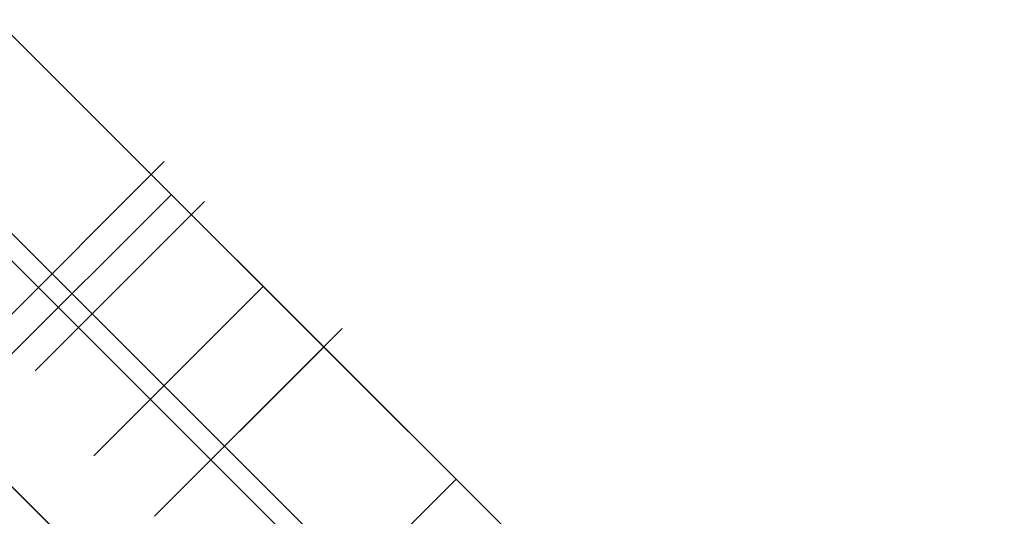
# Model space of a CAD drawing. Header units: millimetres. Extents: x -630 to 192, y -7 to 1615.
# Tile 30 of 249: x -574.26 to -568.09, y 45.51 to 48.62. Entities that reach past the tile are written whole.
import ezdxf

# ---------------------------------------------------------------- set-up
doc = ezdxf.new("R2010")
doc.units = ezdxf.units.MM
doc.header["$MEASUREMENT"] = 0
doc.layers.add('OVIDIO 160x80x72h', color=7, linetype='Continuous')

msp = doc.modelspace()

# ---------------------------------------------------------------- linework, layer by layer
at = {"layer": 'OVIDIO 160x80x72h', "extrusion": (0.108979, 0.202852, 0.973126)}
for points in [[(553.5254, 272.455), (553.5254, 433.1109)], [(553.5254, 433.1109), (553.5254, 272.455)], [(553.2299, 433.1109), (553.2299, 272.455)], [(552.9345, 433.1109), (552.9345, 272.455)], [(552.9345, 272.455), (552.9345, 433.1109)]]:
    msp.add_lwpolyline(points, dxfattribs=at)
at = {"layer": 'OVIDIO 160x80x72h', "extrusion": (0.021464, 0.046296, 0.998697)}
for points in [[(559.0309, 153.3604), (559.0309, 254.663)], [(560.5168, 154.3242), (560.5168, 254.8372)]]:
    msp.add_lwpolyline(points, dxfattribs=at)
at = {"layer": 'OVIDIO 160x80x72h', "extrusion": (0.235702, 0.235702, 0.942809)}
for points in [[(442.3418, 639.8066), (442.3418, 530.7288)], [(441.3931, 530.7288), (441.3931, 639.8066)], [(439.4957, 639.8066), (439.4957, 530.7288)], [(438.547, 530.7288), (438.547, 639.8066)], [(426.0061, 618.8965), (426.0061, 513.4885)], [(422.4996, 613.8023), (422.4996, 509.2619)]]:
    msp.add_lwpolyline(points, dxfattribs=at)
at = {"layer": 'OVIDIO 160x80x72h', "extrusion": (0.202852, 0.108979, 0.973126)}
for points in [[(290.563, 519.5545), (290.563, 680.2104)], [(290.563, 680.2104), (290.563, 519.5545)], [(290.2675, 680.2104), (290.2675, 519.5545)], [(289.9721, 519.5545), (289.9721, 680.2104)], [(289.9721, 680.2104), (289.9721, 519.5545)]]:
    msp.add_lwpolyline(points, dxfattribs=at)
at = {"layer": 'OVIDIO 160x80x72h', "extrusion": (0.046296, 0.021464, 0.998697)}
for points in [[(268.0672, 456.0707), (268.0672, 557.3752)], [(266.581, 457.0389), (266.581, 557.5502)]]:
    msp.add_lwpolyline(points, dxfattribs=at)
at = {"layer": 'OVIDIO 160x80x72h'}
for points in [[(-568.6037, 42.8236), (-580.0588, 54.2787)], [(-569.3108, 43.5307), (-579.3517, 53.5716)], [(-579.3517, 53.5716), (-569.3108, 43.5307)], [(-570.0179, 41.4094), (-581.473, 52.8645)], [(-570.0179, 42.8236), (-580.0588, 52.8645)], [(-580.7659, 52.1574), (-570.725, 42.1165)], [(-570.725, 42.1165), (-580.7659, 52.1574)], [(-577.8125, 52.0324), (-574.3312, 48.5512), (-570.85, 45.07)], [(-570.85, 45.07), (-577.8125, 52.0324)], [(-572.2642, 43.6557), (-579.2267, 50.6182)], [(-579.2267, 50.6182), (-572.2642, 43.6557)], [(-577.5249, 50.5022), (-572.3802, 45.3575)], [(-574.3666, 46.4652), (-573.3059, 47.5259)], [(-572.7312, 46.9511), (-573.7918, 45.8905)], [(-573.7918, 45.8905), (-572.7312, 46.9511)], [(-573.412, 45.5106), (-572.3513, 46.5713)], [(-572.3513, 46.5713), (-573.412, 45.5106)], [(-573.412, 45.5106), (-572.3513, 46.5713)], [(-571.5229, 45.7428), (-572.5836, 44.6822)], [(-572.5836, 44.6822), (-571.5229, 45.7428)]]:
    msp.add_lwpolyline(points, dxfattribs=at)
at = {"layer": 'OVIDIO 160x80x72h', "extrusion": (0.881274, -0.265352, 0.39108)}
for points in [[(-113.8201, 823.8547), (-158.133, 881.4098)], [(-107.241, 774.7271), (-149.1087, 829.1063)]]:
    msp.add_lwpolyline(points, dxfattribs=at)
at = {"layer": 'OVIDIO 160x80x72h', "extrusion": (0.707107, 0.707107, 0)}
for points in [[(440.3444, 637.6328), (440.3432, 637.5369), (440.3398, 637.4406), (440.3339, 637.3441), (440.3258, 637.2473), (440.3152, 637.1504), (440.3022, 637.0535), (440.2868, 636.9566), (440.269, 636.8599), (440.2487, 636.7633), (440.2261, 636.6672), (440.201, 636.5714), (440.1735, 636.4761), (440.1436, 636.3815), (440.1113, 636.2875), (440.0767, 636.1943), (440.0398, 636.1019), (440.0006, 636.0105), (439.9592, 635.9201), (439.9155, 635.8309), (439.8697, 635.7428), (439.8218, 635.656), (439.7718, 635.5706), (439.7198, 635.4865), (439.6659, 635.404), (439.6101, 635.323), (439.5524, 635.2436), (439.4931, 635.1659), (439.432, 635.0899), (439.3694, 635.0157), (439.3052, 634.9433), (439.2396, 634.8728), (439.1726, 634.8041)], [(439.1726, 634.8041), (439.2396, 634.8728), (439.3052, 634.9433), (439.3694, 635.0157), (439.432, 635.0899), (439.4931, 635.1659), (439.5524, 635.2436), (439.6101, 635.323), (439.6659, 635.404), (439.7198, 635.4865), (439.7718, 635.5706), (439.8218, 635.656), (439.8697, 635.7428), (439.9155, 635.8309), (439.9592, 635.9201), (440.0006, 636.0105), (440.0398, 636.1019), (440.0767, 636.1943), (440.1113, 636.2875), (440.1436, 636.3815), (440.1735, 636.4761), (440.201, 636.5714), (440.2261, 636.6672), (440.2487, 636.7633), (440.269, 636.8599), (440.2868, 636.9566), (440.3022, 637.0535), (440.3152, 637.1504), (440.3258, 637.2473), (440.3339, 637.3441), (440.3398, 637.4406), (440.3432, 637.5369), (440.3444, 637.6328)], [(440.3444, 656.5995), (440.3423, 656.73), (440.3358, 656.8616), (440.3249, 656.9939), (440.3095, 657.1268), (440.2895, 657.26), (440.2648, 657.3934), (440.2355, 657.5266), (440.2014, 657.6594), (440.1626, 657.7917), (440.1191, 657.9231), (440.0708, 658.0533), (440.0179, 658.1822), (439.9897, 658.2461), (439.9604, 658.3095), (439.93, 658.3725), (439.8984, 658.435), (439.8657, 658.4969), (439.8319, 658.5583), (439.7971, 658.6191), (439.7612, 658.6793), (439.7242, 658.7389), (439.6862, 658.7978), (439.6472, 658.856), (439.6071, 658.9134), (439.5662, 658.9702), (439.5242, 659.0261), (439.4813, 659.0813), (439.4375, 659.1357), (439.3473, 659.2419), (439.2538, 659.3446), (439.1571, 659.4436), (439.0574, 659.5388), (438.9551, 659.6301), (438.8502, 659.7173), (438.7431, 659.8005), (438.6339, 659.8794), (438.5229, 659.9542), (438.4104, 660.0246), (438.2965, 660.0908), (438.1816, 660.1526)], [(438.1816, 660.1526), (438.2965, 660.0908), (438.4104, 660.0246), (438.5229, 659.9542), (438.6339, 659.8794), (438.7431, 659.8005), (438.8502, 659.7173), (438.9551, 659.6301), (439.0574, 659.5388), (439.1571, 659.4436), (439.2538, 659.3446), (439.3473, 659.2419), (439.4375, 659.1357), (439.4813, 659.0813), (439.5242, 659.0261), (439.5662, 658.9702), (439.6071, 658.9134), (439.6472, 658.856), (439.6862, 658.7978), (439.7242, 658.7389), (439.7612, 658.6793), (439.7971, 658.6191), (439.8319, 658.5583), (439.8657, 658.4969), (439.8984, 658.435), (439.93, 658.3725), (439.9604, 658.3095), (439.9897, 658.2461), (440.0179, 658.1822), (440.0708, 658.0533), (440.1191, 657.9231), (440.1626, 657.7917), (440.2014, 657.6594), (440.2355, 657.5266), (440.2648, 657.3934), (440.2895, 657.26), (440.3095, 657.1268), (440.3249, 656.9939), (440.3358, 656.8616), (440.3423, 656.73), (440.3444, 656.5995)], [(440.3444, 637.6328), (440.3432, 637.5369), (440.3398, 637.4406), (440.334, 637.3441), (440.3258, 637.2473), (440.3152, 637.1504), (440.3022, 637.0535), (440.2868, 636.9566), (440.269, 636.8598), (440.2487, 636.7633), (440.2261, 636.6672), (440.201, 636.5714), (440.1735, 636.4761), (440.1436, 636.3815), (440.1114, 636.2875), (440.0768, 636.1943), (440.0398, 636.1019), (440.0006, 636.0105), (439.9592, 635.9201), (439.9155, 635.8309), (439.8697, 635.7428), (439.8218, 635.656), (439.7718, 635.5705), (439.7198, 635.4865), (439.6659, 635.4039), (439.6101, 635.3229), (439.5524, 635.2436), (439.4931, 635.1658), (439.432, 635.0898), (439.3694, 635.0156), (439.3052, 634.9432), (439.2396, 634.8727), (439.1726, 634.8041)], [(440.3444, 656.5995), (440.3423, 656.73), (440.3358, 656.8616), (440.3249, 656.9939), (440.3095, 657.1268), (440.2895, 657.26), (440.2648, 657.3934), (440.2355, 657.5266), (440.2014, 657.6594), (440.1626, 657.7917), (440.1191, 657.9231), (440.0708, 658.0533), (440.0179, 658.1822), (439.9897, 658.2461), (439.9604, 658.3095), (439.93, 658.3725), (439.8984, 658.435), (439.8657, 658.4969), (439.8319, 658.5583), (439.7971, 658.6191), (439.7612, 658.6793), (439.7242, 658.7389), (439.6862, 658.7978), (439.6472, 658.856), (439.6071, 658.9134), (439.5662, 658.9702), (439.5242, 659.0261), (439.4813, 659.0813), (439.4375, 659.1357), (439.3473, 659.2419), (439.2538, 659.3446), (439.1571, 659.4436), (439.0574, 659.5388), (438.9551, 659.6301), (438.8502, 659.7173), (438.7431, 659.8005), (438.6339, 659.8794), (438.5229, 659.9542), (438.4104, 660.0246), (438.2965, 660.0908), (438.1816, 660.1526)], [(438.1816, 660.1526), (438.2965, 660.0908), (438.4104, 660.0246), (438.5229, 659.9542), (438.6339, 659.8794), (438.7431, 659.8005), (438.8502, 659.7173), (438.9551, 659.6301), (439.0574, 659.5388), (439.1571, 659.4436), (439.2538, 659.3446), (439.3473, 659.2419), (439.4375, 659.1357), (439.4813, 659.0813), (439.5242, 659.0261), (439.5662, 658.9702), (439.6071, 658.9134), (439.6472, 658.856), (439.6862, 658.7978), (439.7242, 658.7389), (439.7612, 658.6793), (439.7971, 658.6191), (439.8319, 658.5583), (439.8657, 658.4969), (439.8984, 658.435), (439.93, 658.3725), (439.9604, 658.3095), (439.9897, 658.2461), (440.0179, 658.1822), (440.0708, 658.0533), (440.1191, 657.9231), (440.1626, 657.7917), (440.2014, 657.6594), (440.2355, 657.5266), (440.2648, 657.3934), (440.2895, 657.26), (440.3095, 657.1268), (440.3249, 656.9939), (440.3358, 656.8616), (440.3423, 656.73), (440.3444, 656.5995)], [(440.3444, 656.5995), (440.3423, 656.73), (440.3358, 656.8616), (440.3249, 656.9939), (440.3095, 657.1268), (440.2895, 657.26), (440.2648, 657.3934), (440.2355, 657.5266), (440.2014, 657.6594), (440.1626, 657.7917), (440.1191, 657.9231), (440.0708, 658.0533), (440.0179, 658.1822), (439.9897, 658.2461), (439.9604, 658.3095), (439.93, 658.3725), (439.8984, 658.435), (439.8657, 658.4969), (439.8319, 658.5583), (439.7971, 658.6191), (439.7612, 658.6793), (439.7242, 658.7389), (439.6862, 658.7978), (439.6472, 658.856), (439.6071, 658.9134), (439.5662, 658.9702), (439.5242, 659.0261), (439.4813, 659.0813), (439.4375, 659.1357), (439.3473, 659.2419), (439.2538, 659.3446), (439.1571, 659.4436), (439.0574, 659.5388), (438.9551, 659.6301), (438.8502, 659.7173), (438.7431, 659.8005), (438.6339, 659.8794), (438.5229, 659.9542), (438.4104, 660.0246), (438.2965, 660.0908), (438.1816, 660.1526)], [(438.8165, 634.4481), (438.7494, 634.3795), (438.6838, 634.309), (438.6196, 634.2366), (438.557, 634.1624), (438.4959, 634.0864), (438.4366, 634.0087), (438.3789, 633.9293), (438.3231, 633.8483), (438.2692, 633.7658), (438.2172, 633.6818), (438.1672, 633.5963), (438.1193, 633.5095), (438.0734, 633.4215), (438.0298, 633.3322), (437.9883, 633.2418), (437.9491, 633.1504), (437.9122, 633.0581), (437.8776, 632.9649), (437.8453, 632.8709), (437.8154, 632.7762), (437.7879, 632.681), (437.7628, 632.5852), (437.7401, 632.489), (437.7199, 632.3925), (437.702, 632.2958), (437.6866, 632.1989), (437.6736, 632.102), (437.6631, 632.0051), (437.6549, 631.9083), (437.649, 631.8118), (437.6455, 631.7155), (437.6444, 631.6196)], [(437.6444, 631.6196), (437.6455, 631.7155), (437.649, 631.8118), (437.6549, 631.9083), (437.6631, 632.0051), (437.6736, 632.102), (437.6866, 632.1989), (437.702, 632.2958), (437.7199, 632.3925), (437.7401, 632.489), (437.7628, 632.5852), (437.7879, 632.681), (437.8154, 632.7762), (437.8453, 632.8709), (437.8776, 632.9649), (437.9122, 633.0581), (437.9491, 633.1504), (437.9883, 633.2418), (438.0298, 633.3322), (438.0734, 633.4215), (438.1193, 633.5095), (438.1672, 633.5963), (438.2172, 633.6818), (438.2692, 633.7658), (438.3231, 633.8483), (438.3789, 633.9293), (438.4366, 634.0087), (438.4959, 634.0864), (438.557, 634.1624), (438.6196, 634.2366), (438.6838, 634.309), (438.7494, 634.3795), (438.8165, 634.4481)], [(438.8165, 634.4481), (438.7494, 634.3795), (438.6838, 634.309), (438.6196, 634.2366), (438.557, 634.1624), (438.4959, 634.0864), (438.4365, 634.0087), (438.3789, 633.9293), (438.3231, 633.8483), (438.2691, 633.7657), (438.2171, 633.6817), (438.1671, 633.5962), (438.1192, 633.5094), (438.0734, 633.4214), (438.0297, 633.3321), (437.9882, 633.2417), (437.949, 633.1503), (437.9121, 633.058), (437.8775, 632.9647), (437.8452, 632.8707), (437.8153, 632.7761), (437.7878, 632.6808), (437.7627, 632.585), (437.7401, 632.4888), (437.7198, 632.3923), (437.702, 632.2956), (437.6866, 632.1987), (437.6736, 632.1018), (437.663, 632.0048), (437.6548, 631.9081), (437.649, 631.8115), (437.6455, 631.7152), (437.6444, 631.6193)], [(437.6444, 31.823), (437.6432, 31.7271), (437.6398, 31.6309), (437.634, 31.5343), (437.6258, 31.4376), (437.6152, 31.3407), (437.6022, 31.2437), (437.5868, 31.1469), (437.569, 31.0502), (437.5488, 30.9537), (437.5261, 30.8575), (437.501, 30.7617), (437.4735, 30.6665), (437.4437, 30.5718), (437.4114, 30.4778), (437.3768, 30.3846), (437.3399, 30.2923), (437.3007, 30.2009), (437.2593, 30.1105), (437.2156, 30.0213), (437.1698, 29.9332), (437.1219, 29.8464), (437.0719, 29.761), (437.0199, 29.6769), (436.966, 29.5944), (436.9102, 29.5134), (436.8526, 29.434), (436.7932, 29.3563), (436.7322, 29.2803), (436.6696, 29.2061), (436.6054, 29.1337), (436.5398, 29.0632), (436.4728, 28.9946)], [(436.4728, 28.9946), (436.5398, 29.0632), (436.6054, 29.1337), (436.6696, 29.2061), (436.7322, 29.2803), (436.7932, 29.3563), (436.8526, 29.434), (436.9102, 29.5134), (436.966, 29.5944), (437.0199, 29.6769), (437.0719, 29.761), (437.1219, 29.8464), (437.1698, 29.9332), (437.2156, 30.0213), (437.2593, 30.1105), (437.3007, 30.2009), (437.3399, 30.2923), (437.3768, 30.3846), (437.4114, 30.4778), (437.4437, 30.5718), (437.4735, 30.6665), (437.501, 30.7617), (437.5261, 30.8575), (437.5488, 30.9537), (437.569, 31.0502), (437.5868, 31.1469), (437.6022, 31.2437), (437.6152, 31.3407), (437.6258, 31.4376), (437.634, 31.5343), (437.6398, 31.6309), (437.6432, 31.7271), (437.6444, 31.823)], [(438.8162, 634.4478), (438.7492, 634.3792), (438.6836, 634.3087), (438.6194, 634.2363), (438.5567, 634.1621), (438.4957, 634.0861), (438.4363, 634.0084), (438.3787, 633.929), (438.3229, 633.848), (438.269, 633.7655), (438.217, 633.6814), (438.167, 633.596), (438.1191, 633.5092), (438.0733, 633.4211), (438.0296, 633.3318), (437.9882, 633.2415), (437.949, 633.1501), (437.912, 633.0577), (437.8774, 632.9645), (437.8452, 632.8705), (437.8153, 632.7758), (437.7878, 632.6806), (437.7627, 632.5848), (437.74, 632.4886), (437.7198, 632.3921), (437.702, 632.2954), (437.6866, 632.1985), (437.6736, 632.1016), (437.663, 632.0047), (437.6548, 631.9079), (437.649, 631.8114), (437.6455, 631.7151), (437.6444, 631.6192)], [(437.6444, 631.6192), (437.6455, 631.7151), (437.649, 631.8114), (437.6548, 631.9079), (437.663, 632.0047), (437.6736, 632.1016), (437.6866, 632.1985), (437.702, 632.2954), (437.7198, 632.3921), (437.74, 632.4886), (437.7627, 632.5848), (437.7878, 632.6806), (437.8153, 632.7758), (437.8452, 632.8705), (437.8774, 632.9645), (437.912, 633.0577), (437.949, 633.1501), (437.9882, 633.2415), (438.0296, 633.3318), (438.0733, 633.4211), (438.1191, 633.5092), (438.167, 633.596), (438.217, 633.6814), (438.269, 633.7655), (438.3229, 633.848), (438.3787, 633.929), (438.4363, 634.0084), (438.4957, 634.0861), (438.5567, 634.1621), (438.6194, 634.2363), (438.6836, 634.3087), (438.7492, 634.3792), (438.8162, 634.4478)], [(437.6444, 31.823), (437.6432, 31.7271), (437.6398, 31.6309), (437.634, 31.5343), (437.6258, 31.4376), (437.6152, 31.3407), (437.6022, 31.2437), (437.5868, 31.1469), (437.569, 31.0502), (437.5488, 30.9537), (437.5261, 30.8575), (437.501, 30.7617), (437.4735, 30.6665), (437.4437, 30.5718), (437.4114, 30.4778), (437.3768, 30.3846), (437.3399, 30.2923), (437.3007, 30.2009), (437.2593, 30.1105), (437.2156, 30.0213), (437.1698, 29.9332), (437.1219, 29.8464), (437.0719, 29.761), (437.0199, 29.6769), (436.966, 29.5944), (436.9102, 29.5134), (436.8526, 29.434), (436.7932, 29.3563), (436.7322, 29.2803), (436.6696, 29.2061), (436.6054, 29.1337), (436.5398, 29.0632), (436.4728, 28.9946)], [(436.4728, 28.9946), (436.5398, 29.0632), (436.6054, 29.1337), (436.6696, 29.2061), (436.7322, 29.2803), (436.7932, 29.3563), (436.8526, 29.434), (436.9102, 29.5134), (436.966, 29.5944), (437.0199, 29.6769), (437.0719, 29.761), (437.1219, 29.8464), (437.1698, 29.9332), (437.2156, 30.0213), (437.2593, 30.1105), (437.3007, 30.2009), (437.3399, 30.2923), (437.3768, 30.3846), (437.4114, 30.4778), (437.4437, 30.5718), (437.4735, 30.6665), (437.501, 30.7617), (437.5261, 30.8575), (437.5488, 30.9537), (437.569, 31.0502), (437.5868, 31.1469), (437.6022, 31.2437), (437.6152, 31.3407), (437.6258, 31.4376), (437.634, 31.5343), (437.6398, 31.6309), (437.6432, 31.7271), (437.6444, 31.823)], [(437.6444, 31.823), (437.6432, 31.7271), (437.6398, 31.6309), (437.634, 31.5343), (437.6258, 31.4376), (437.6152, 31.3407), (437.6022, 31.2437), (437.5868, 31.1469), (437.569, 31.0502), (437.5488, 30.9537), (437.5261, 30.8575), (437.501, 30.7617), (437.4735, 30.6665), (437.4437, 30.5718), (437.4114, 30.4778), (437.3768, 30.3846), (437.3399, 30.2923), (437.3007, 30.2009), (437.2593, 30.1105), (437.2156, 30.0213), (437.1698, 29.9332), (437.1219, 29.8464), (437.0719, 29.761), (437.0199, 29.6769), (436.966, 29.5944), (436.9102, 29.5134), (436.8526, 29.434), (436.7932, 29.3563), (436.7322, 29.2803), (436.6696, 29.2061), (436.6054, 29.1337), (436.5398, 29.0632), (436.4728, 28.9946)]]:
    msp.add_lwpolyline(points, dxfattribs=at)
at = {"layer": 'OVIDIO 160x80x72h', "extrusion": (-0.000129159, -0.000129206, 1)}
for points in [[(-574.4104, 46.6731), (-573.35, 47.7339)], [(-573.35, 47.7339), (-574.4104, 46.6731)], [(-573.0982, 47.482), (-574.1586, 46.4212)], [(-574.1586, 46.4212), (-573.0982, 47.482)]]:
    msp.add_lwpolyline(points, dxfattribs=at)
at = {"layer": 'OVIDIO 160x80x72h', "extrusion": (0.288793, 0.865975, -0.408272)}
for points in [[(559.0552, 523.8782), (558.7366, 523.4882)], [(558.7366, 523.4882), (559.0552, 523.8782)], [(559.0718, 523.2142), (559.3903, 523.604)], [(559.7255, 523.3301), (559.407, 522.9401)], [(559.407, 522.9401), (559.7255, 523.3301)]]:
    msp.add_lwpolyline(points, dxfattribs=at)
at = {"layer": 'OVIDIO 160x80x72h', "extrusion": (-0.324768, 0.324768, 0.888285)}
for points in [[(371.7827, -78.9411), (371.7827, -86.0276)], [(371.7827, -86.0276), (371.7827, -78.9411)], [(372.5327, -86.0276), (372.5327, -78.9411)], [(373.2827, -86.0276), (373.2827, -78.9411)], [(373.2827, -78.9411), (373.2827, -86.0276)]]:
    msp.add_lwpolyline(points, dxfattribs=at)
at = {"layer": 'OVIDIO 160x80x72h', "extrusion": (-0.000182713, -0.000182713, 1)}
for points in [[(-572.2359, 46.6867), (-573.2966, 45.626)], [(-573.2966, 45.626), (-572.2359, 46.6867)]]:
    msp.add_lwpolyline(points, dxfattribs=at)
at = {"layer": 'OVIDIO 160x80x72h', "extrusion": (1, 0, 0)}
for points in [[(46.5713, 31.823), (46.5713, 631.6196)], [(46.5713, 631.6196), (46.5713, 31.823)], [(46.0409, 31.823), (46.0409, 631.6193)], [(45.5106, 631.6192), (45.5106, 31.823)], [(45.5106, 31.823), (45.5106, 631.6192)]]:
    msp.add_lwpolyline(points, dxfattribs=at)
at = {"layer": 'OVIDIO 160x80x72h', "extrusion": (-0.015219, 0.015219, 0.999768)}
for points in [[(-557.8641, 32.0157), (-567.2416, 41.391)], [(-558.9246, 30.9549), (-568.3021, 40.3302)]]:
    msp.add_lwpolyline(points, dxfattribs=at)
at = {"layer": 'OVIDIO 160x80x72h', "extrusion": (0.999884, 0.000231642, 0.015217)}
msp.add_lwpolyline([(39.2466, 8.4621), (46.7039, 498.2941)], dxfattribs=at)
at = {"layer": 'OVIDIO 160x80x72h', "extrusion": (0.866025, 0.288675, 0.408248)}
for points in [[(221.4822, 238.6737), (224.1269, 241.9128)], [(224.1269, 241.9128), (221.4822, 238.6737)]]:
    msp.add_lwpolyline(points, dxfattribs=at)

doc.saveas('drawing.dxf')
